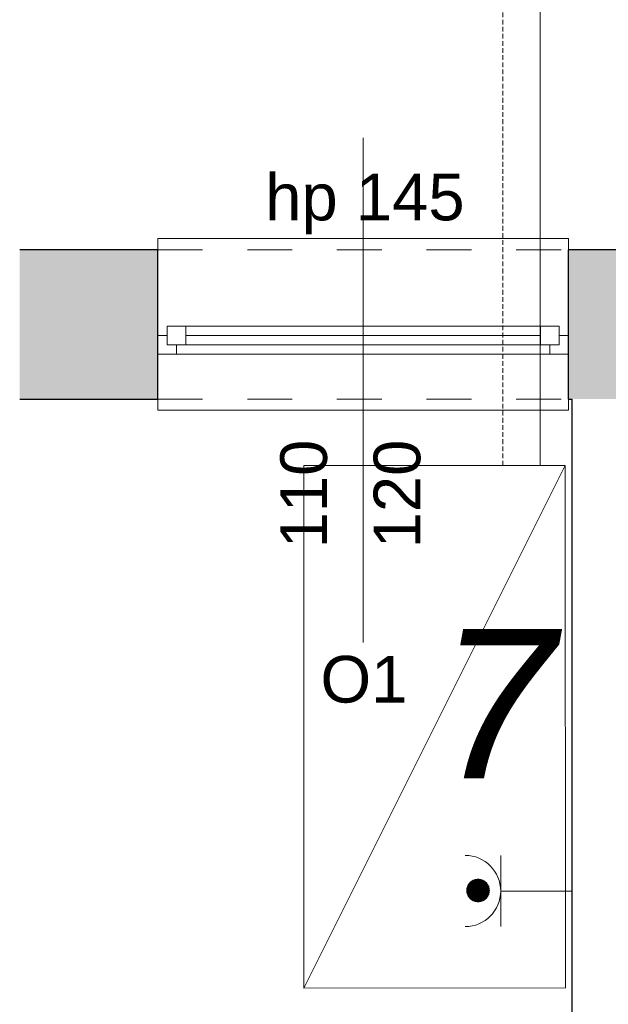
# Model space of a CAD drawing. Header units: centimetres. Extents: x -25572 to 23555, y -2435 to 15405.
# Tile 72 of 134: x 7980 to 8138, y 4689 to 4953. Entities that reach past the tile are written whole.
import ezdxf

# ---------------------------------------------------------------- set-up
doc = ezdxf.new("R2010")
doc.units = ezdxf.units.CM
doc.header["$MEASUREMENT"] = 0
doc.linetypes.add('DASHED', pattern=[1.905, 1.27, -0.635])
doc.linetypes.add('Przerywana', pattern=[24, 12, -12])
for name, color, linetype, lineweight in [('820-G Rysunki Obrazki_Nr_pióra__1', 7, 'Continuous', 13), ('820-G Rysunki Obrazki_Nr_pióra__10', 7, 'Continuous', 13), ('820-G Rysunki Obrazki_Nr_pióra__20', 1, 'Continuous', 13), ('820-G Rysunki Obrazki_Nr_pióra__4', 7, 'Continuous', 13), ('Nowe_210-A Pomieszczenia_Nr_pióra__41', 7, 'Continuous', 15), ('Nowe_220-A Ściany_Nr_pióra__19', 255, 'Continuous', 0), ('Nowe_220-A Ściany_Nr_pióra__23', 7, 'Continuous', 15), ('Nowe_220-A Ściany_Nr_pióra__27', 7, 'Continuous', 25), ('Nowe_220-A Ściany_Nr_pióra__3', 7, 'Continuous', 13), ('Nowe_220-A Ściany_Nr_pióra__7', 7, 'Continuous', 13)]:
    doc.layers.add(name, color=color, linetype=linetype, lineweight=lineweight)
for name, color, linetype, lineweight, true_color in [('820-G Rysunki Obrazki_Nr_pióra__5', 7, 'Continuous', 13, 0x40a5ff), ('Nowe_199-Z Wymiary i opisy_Nr_pióra__81', 7, 'Continuous', 13, 0x6a6a6a), ('Nowe_220-A Ściany_Nr_pióra__45', 7, 'Continuous', 15, 0x40a5ff)]:
    doc.layers.add(name, color=color, linetype=linetype, lineweight=lineweight, true_color=true_color)
doc.styles.add('STYL_AUTOMATYCZNY_5', font='arial.ttf')
doc.styles.add('STYL_AUTOMATYCZNY_6', font='arial.ttf')

msp = doc.modelspace()

# ---------------------------------------------------------------- hatches: boundary and pattern name
at = {"layer": '820-G Rysunki Obrazki_Nr_pióra__1', "linetype": 'Continuous', "lineweight": 13}
for points in [[(8100.39, 4718.48), (8100.31, 4718.73), (8100.39, 4720.55)], [(8100.31, 4718.73), (8100.31, 4720.3), (8100.39, 4720.55)], [(8100.49, 4718.24), (8100.39, 4718.48), (8100.49, 4720.8)], [(8100.39, 4718.48), (8100.39, 4720.55), (8100.49, 4720.8)], [(8100.61, 4718), (8100.49, 4718.24), (8100.61, 4721.03)], [(8100.49, 4718.24), (8100.49, 4720.8), (8100.61, 4721.03)], [(8100.75, 4717.78), (8100.61, 4718), (8100.75, 4721.25)], [(8100.61, 4718), (8100.61, 4721.03), (8100.75, 4721.25)], [(8100.91, 4717.57), (8100.75, 4717.78), (8100.91, 4721.46)], [(8100.75, 4717.78), (8100.75, 4721.25), (8100.91, 4721.46)], [(8101.09, 4717.37), (8100.91, 4717.57), (8101.09, 4721.66)], [(8100.91, 4717.57), (8100.91, 4721.46), (8101.09, 4721.66)], [(8101.29, 4717.2), (8101.09, 4717.37), (8101.29, 4721.84)], [(8101.09, 4717.37), (8101.09, 4721.66), (8101.29, 4721.84)], [(8101.49, 4717.03), (8101.29, 4717.2), (8101.49, 4722)], [(8101.29, 4717.2), (8101.29, 4721.84), (8101.49, 4722)], [(8101.72, 4716.89), (8101.49, 4717.03), (8101.72, 4722.14)], [(8101.49, 4717.03), (8101.49, 4722), (8101.72, 4722.14)], [(8101.95, 4716.77), (8101.72, 4716.89), (8101.95, 4722.26)], [(8101.72, 4716.89), (8101.72, 4722.14), (8101.95, 4722.26)], [(8102.2, 4716.67), (8101.95, 4716.77), (8102.2, 4722.36)], [(8101.95, 4716.77), (8101.95, 4722.26), (8102.2, 4722.36)], [(8102.45, 4716.59), (8102.2, 4716.67), (8102.45, 4722.44)], [(8102.2, 4716.67), (8102.2, 4722.36), (8102.45, 4722.44)], [(8102.71, 4716.53), (8102.45, 4716.59), (8102.71, 4722.5)], [(8102.45, 4716.59), (8102.45, 4722.44), (8102.71, 4722.5)], [(8102.97, 4716.5), (8102.71, 4716.53), (8102.97, 4722.53)], [(8102.71, 4716.53), (8102.71, 4722.5), (8102.97, 4722.53)], [(8103.23, 4716.49), (8102.97, 4716.5), (8103.23, 4722.55)], [(8102.97, 4716.5), (8102.97, 4722.53), (8103.23, 4722.55)], [(8103.23, 4716.49), (8103.23, 4722.55), (8103.5, 4722.53)], [(8103.5, 4716.5), (8103.23, 4716.49), (8103.5, 4722.53)], [(8103.5, 4716.5), (8103.5, 4722.53), (8103.76, 4722.5)], [(8103.76, 4716.53), (8103.5, 4716.5), (8103.76, 4722.5)], [(8103.76, 4716.53), (8103.76, 4722.5), (8104.02, 4722.44)], [(8104.02, 4716.59), (8103.76, 4716.53), (8104.02, 4722.44)], [(8104.02, 4716.59), (8104.02, 4722.44), (8104.27, 4722.36)], [(8104.27, 4716.67), (8104.02, 4716.59), (8104.27, 4722.36)], [(8104.27, 4716.67), (8104.27, 4722.36), (8104.51, 4722.26)], [(8104.51, 4716.77), (8104.27, 4716.67), (8104.51, 4722.26)], [(8104.51, 4716.77), (8104.51, 4722.26), (8104.75, 4722.14)], [(8104.75, 4716.89), (8104.51, 4716.77), (8104.75, 4722.14)], [(8104.75, 4716.89), (8104.75, 4722.14), (8104.97, 4722)], [(8104.97, 4717.03), (8104.75, 4716.89), (8104.97, 4722)], [(8104.97, 4717.03), (8104.97, 4722), (8105.18, 4721.84)], [(8105.18, 4717.2), (8104.97, 4717.03), (8105.18, 4721.84)], [(8105.18, 4717.2), (8105.18, 4721.84), (8105.38, 4721.66)], [(8105.38, 4717.37), (8105.18, 4717.2), (8105.38, 4721.66)], [(8105.38, 4717.37), (8105.38, 4721.66), (8105.55, 4721.46)], [(8105.55, 4717.57), (8105.38, 4717.37), (8105.55, 4721.46)], [(8105.55, 4717.57), (8105.55, 4721.46), (8105.71, 4721.25)], [(8105.71, 4717.78), (8105.55, 4717.57), (8105.71, 4721.25)], [(8105.71, 4717.78), (8105.71, 4721.25), (8105.86, 4721.03)], [(8105.86, 4718), (8105.71, 4717.78), (8105.86, 4721.03)], [(8105.86, 4718), (8105.86, 4721.03), (8105.98, 4720.8)], [(8105.98, 4718.24), (8105.86, 4718), (8105.98, 4720.8)], [(8105.98, 4718.24), (8105.98, 4720.8), (8106.08, 4720.55)], [(8106.08, 4718.48), (8105.98, 4718.24), (8106.08, 4720.55)], [(8106.08, 4718.48), (8106.08, 4720.55), (8106.16, 4720.3)], [(8100.25, 4718.99), (8100.21, 4719.25), (8100.25, 4720.04)], [(8100.21, 4719.25), (8100.21, 4719.78), (8100.25, 4720.04)], [(8100.31, 4718.73), (8100.25, 4718.99), (8100.31, 4720.3)], [(8100.25, 4718.99), (8100.25, 4720.04), (8100.31, 4720.3)], [(8106.16, 4718.73), (8106.08, 4718.48), (8106.16, 4720.3)], [(8106.16, 4718.73), (8106.16, 4720.3), (8106.22, 4720.04)], [(8106.22, 4718.99), (8106.16, 4718.73), (8106.22, 4720.04)], [(8106.22, 4718.99), (8106.22, 4720.04), (8106.25, 4719.78)], [(8106.25, 4719.25), (8106.22, 4718.99), (8106.25, 4719.78)]]:
    msp.add_hatch(color=7, dxfattribs=at).paths.add_polyline_path(points)
at = {"layer": 'Nowe_220-A Ściany_Nr_pióra__19', "linetype": 'Continuous', "lineweight": 0}
for points in [[(7980.46, 4851.14), (8017.45, 4851.14), (8017.45, 4891.14), (7980.46, 4891.14)], [(8127.45, 4851.14), (8175.38, 4851.14), (8175.38, 4891.14), (8127.45, 4891.14)]]:
    msp.add_hatch(color=255, dxfattribs=at).paths.add_polyline_path(points)

# ---------------------------------------------------------------- linework, layer by layer
at = {"layer": '820-G Rysunki Obrazki_Nr_pióra__20', "color": 1, "linetype": 'Continuous', "lineweight": 13}
for points in [[(8119.9, 4833.37), (8119.9, 5021.84), (8165.38, 5021.84)], [(8126.65, 4693.37), (8126.56, 4833.37), (8056.56, 4833.37), (8056.56, 4693.37), (8126.65, 4693.42)], [(8056.56, 4693.37), (8126.56, 4833.37)]]:
    msp.add_lwpolyline(points, dxfattribs=at)
at = {"layer": '820-G Rysunki Obrazki_Nr_pióra__4', "color": 7, "linetype": 'Continuous', "lineweight": 13}
for p, q in [((8109.3, 4709.84), (8109.3, 4728.92)), ((8100.31, 4718.73), (8100.39, 4720.55)), ((8100.31, 4720.3), (8100.39, 4720.55)), ((8100.39, 4720.55), (8100.31, 4718.73)), ((8100.39, 4718.48), (8100.49, 4720.8)), ((8100.39, 4720.55), (8100.49, 4720.8)), ((8100.49, 4720.8), (8100.39, 4718.48)), ((8100.39, 4718.48), (8100.39, 4720.55)), ((8100.39, 4720.55), (8100.39, 4718.48)), ((8100.49, 4718.24), (8100.61, 4721.03)), ((8100.49, 4720.8), (8100.61, 4721.03)), ((8100.61, 4721.03), (8100.49, 4718.24)), ((8100.49, 4718.24), (8100.49, 4720.8)), ((8100.49, 4720.8), (8100.49, 4718.24)), ((8100.61, 4718), (8100.75, 4721.25)), ((8100.61, 4721.03), (8100.75, 4721.25)), ((8100.75, 4721.25), (8100.61, 4718)), ((8100.61, 4718), (8100.61, 4721.03)), ((8100.61, 4721.03), (8100.61, 4718)), ((8100.75, 4717.78), (8100.91, 4721.46)), ((8100.75, 4721.25), (8100.91, 4721.46)), ((8100.91, 4721.46), (8100.75, 4717.78)), ((8100.75, 4717.78), (8100.75, 4721.25)), ((8100.75, 4721.25), (8100.75, 4717.78)), ((8100.91, 4717.57), (8101.09, 4721.66)), ((8100.91, 4721.46), (8101.09, 4721.66)), ((8101.09, 4721.66), (8100.91, 4717.57)), ((8100.91, 4717.57), (8100.91, 4721.46)), ((8100.91, 4721.46), (8100.91, 4717.57)), ((8101.09, 4717.37), (8101.29, 4721.84)), ((8101.09, 4721.66), (8101.29, 4721.84)), ((8101.29, 4721.84), (8101.09, 4717.37)), ((8101.09, 4717.37), (8101.09, 4721.66)), ((8101.09, 4721.66), (8101.09, 4717.37)), ((8101.29, 4717.2), (8101.49, 4722)), ((8101.29, 4721.84), (8101.49, 4722)), ((8101.49, 4722), (8101.29, 4717.2)), ((8101.29, 4717.2), (8101.29, 4721.84)), ((8101.29, 4721.84), (8101.29, 4717.2)), ((8101.49, 4717.03), (8101.72, 4722.14)), ((8101.49, 4722), (8101.72, 4722.14)), ((8101.72, 4722.14), (8101.49, 4717.03)), ((8101.49, 4717.03), (8101.49, 4722)), ((8101.49, 4722), (8101.49, 4717.03)), ((8101.72, 4716.89), (8101.95, 4722.26)), ((8101.72, 4722.14), (8101.95, 4722.26)), ((8101.95, 4722.26), (8101.72, 4716.89)), ((8101.72, 4716.89), (8101.72, 4722.14)), ((8101.72, 4722.14), (8101.72, 4716.89)), ((8101.95, 4716.77), (8102.2, 4722.36)), ((8101.95, 4722.26), (8102.2, 4722.36)), ((8102.2, 4722.36), (8101.95, 4716.77)), ((8101.95, 4716.77), (8101.95, 4722.26)), ((8101.95, 4722.26), (8101.95, 4716.77)), ((8102.2, 4716.67), (8102.45, 4722.44)), ((8102.2, 4722.36), (8102.45, 4722.44)), ((8102.45, 4722.44), (8102.2, 4716.67)), ((8102.2, 4716.67), (8102.2, 4722.36)), ((8102.2, 4722.36), (8102.2, 4716.67)), ((8102.45, 4716.59), (8102.71, 4722.5)), ((8102.45, 4722.44), (8102.71, 4722.5)), ((8102.71, 4722.5), (8102.45, 4716.59)), ((8102.45, 4716.59), (8102.45, 4722.44)), ((8102.45, 4722.44), (8102.45, 4716.59)), ((8102.71, 4716.53), (8102.97, 4722.53)), ((8102.71, 4722.5), (8102.97, 4722.53)), ((8102.97, 4722.53), (8102.71, 4716.53)), ((8102.71, 4716.53), (8102.71, 4722.5)), ((8102.71, 4722.5), (8102.71, 4716.53)), ((8102.97, 4716.5), (8103.23, 4722.55)), ((8102.97, 4722.53), (8103.23, 4722.55)), ((8103.23, 4722.55), (8102.97, 4716.5)), ((8102.97, 4716.5), (8102.97, 4722.53)), ((8102.97, 4722.53), (8102.97, 4716.5)), ((8103.23, 4722.55), (8103.5, 4722.53)), ((8103.23, 4716.49), (8103.23, 4722.55)), ((8103.23, 4722.55), (8103.23, 4716.49)), ((8103.23, 4716.49), (8103.5, 4722.53)), ((8103.5, 4722.53), (8103.23, 4716.49)), ((8103.5, 4722.53), (8103.76, 4722.5)), ((8103.5, 4716.5), (8103.5, 4722.53)), ((8103.5, 4722.53), (8103.5, 4716.5)), ((8103.5, 4716.5), (8103.76, 4722.5)), ((8103.76, 4722.5), (8103.5, 4716.5)), ((8103.76, 4722.5), (8104.02, 4722.44)), ((8103.76, 4716.53), (8103.76, 4722.5)), ((8103.76, 4722.5), (8103.76, 4716.53)), ((8103.76, 4716.53), (8104.02, 4722.44)), ((8104.02, 4722.44), (8103.76, 4716.53)), ((8104.02, 4722.44), (8104.27, 4722.36)), ((8104.02, 4716.59), (8104.02, 4722.44)), ((8104.02, 4722.44), (8104.02, 4716.59)), ((8104.02, 4716.59), (8104.27, 4722.36)), ((8104.27, 4722.36), (8104.02, 4716.59)), ((8104.27, 4722.36), (8104.51, 4722.26)), ((8104.27, 4716.67), (8104.27, 4722.36)), ((8104.27, 4722.36), (8104.27, 4716.67)), ((8104.27, 4716.67), (8104.51, 4722.26)), ((8104.51, 4722.26), (8104.27, 4716.67)), ((8104.51, 4722.26), (8104.75, 4722.14)), ((8104.51, 4716.77), (8104.51, 4722.26)), ((8104.51, 4722.26), (8104.51, 4716.77)), ((8104.51, 4716.77), (8104.75, 4722.14)), ((8104.75, 4722.14), (8104.51, 4716.77)), ((8104.75, 4722.14), (8104.97, 4722)), ((8104.75, 4716.89), (8104.75, 4722.14)), ((8104.75, 4722.14), (8104.75, 4716.89)), ((8104.75, 4716.89), (8104.97, 4722)), ((8104.97, 4722), (8104.75, 4716.89)), ((8104.97, 4722), (8105.18, 4721.84)), ((8104.97, 4717.03), (8104.97, 4722)), ((8104.97, 4722), (8104.97, 4717.03)), ((8104.97, 4717.03), (8105.18, 4721.84)), ((8105.18, 4721.84), (8104.97, 4717.03)), ((8105.18, 4721.84), (8105.38, 4721.66)), ((8105.18, 4717.2), (8105.18, 4721.84)), ((8105.18, 4721.84), (8105.18, 4717.2)), ((8105.18, 4717.2), (8105.38, 4721.66)), ((8105.38, 4721.66), (8105.18, 4717.2)), ((8105.38, 4721.66), (8105.55, 4721.46)), ((8105.38, 4717.37), (8105.38, 4721.66)), ((8105.38, 4721.66), (8105.38, 4717.37)), ((8105.38, 4717.37), (8105.55, 4721.46)), ((8105.55, 4721.46), (8105.38, 4717.37)), ((8105.55, 4721.46), (8105.71, 4721.25)), ((8105.55, 4717.57), (8105.55, 4721.46)), ((8105.55, 4721.46), (8105.55, 4717.57)), ((8105.55, 4717.57), (8105.71, 4721.25)), ((8105.71, 4721.25), (8105.55, 4717.57)), ((8105.71, 4721.25), (8105.86, 4721.03)), ((8105.71, 4717.78), (8105.71, 4721.25)), ((8105.71, 4721.25), (8105.71, 4717.78)), ((8105.71, 4717.78), (8105.86, 4721.03)), ((8105.86, 4721.03), (8105.71, 4717.78)), ((8105.86, 4721.03), (8105.98, 4720.8)), ((8105.86, 4718), (8105.86, 4721.03)), ((8105.86, 4721.03), (8105.86, 4718)), ((8105.86, 4718), (8105.98, 4720.8)), ((8105.98, 4720.8), (8105.86, 4718)), ((8105.98, 4720.8), (8106.08, 4720.55)), ((8105.98, 4718.24), (8105.98, 4720.8)), ((8105.98, 4720.8), (8105.98, 4718.24)), ((8105.98, 4718.24), (8106.08, 4720.55)), ((8106.08, 4720.55), (8105.98, 4718.24)), ((8106.08, 4720.55), (8106.16, 4720.3)), ((8106.08, 4718.48), (8106.08, 4720.55)), ((8106.08, 4720.55), (8106.08, 4718.48)), ((8100.2, 4719.52), (8100.21, 4719.78)), ((8100.21, 4719.25), (8100.2, 4719.52)), ((8100.21, 4719.25), (8100.25, 4720.04)), ((8100.21, 4719.78), (8100.25, 4720.04)), ((8100.25, 4720.04), (8100.21, 4719.25)), ((8100.21, 4719.25), (8100.21, 4719.78)), ((8100.21, 4719.78), (8100.21, 4719.25)), ((8100.25, 4718.99), (8100.21, 4719.25)), ((8100.25, 4718.99), (8100.31, 4720.3)), ((8100.25, 4720.04), (8100.31, 4720.3)), ((8100.31, 4720.3), (8100.25, 4718.99)), ((8100.25, 4718.99), (8100.25, 4720.04)), ((8100.25, 4720.04), (8100.25, 4718.99)), ((8100.31, 4718.73), (8100.25, 4718.99)), ((8100.31, 4718.73), (8100.31, 4720.3)), ((8100.31, 4720.3), (8100.31, 4718.73)), ((8100.39, 4718.48), (8100.31, 4718.73)), ((8100.49, 4718.24), (8100.39, 4718.48)), ((8100.61, 4718), (8100.49, 4718.24)), ((8100.75, 4717.78), (8100.61, 4718)), ((8105.86, 4718), (8105.71, 4717.78)), ((8105.98, 4718.24), (8105.86, 4718)), ((8106.08, 4718.48), (8105.98, 4718.24)), ((8106.08, 4718.48), (8106.16, 4720.3)), ((8106.16, 4720.3), (8106.08, 4718.48)), ((8106.16, 4718.73), (8106.08, 4718.48)), ((8106.16, 4720.3), (8106.22, 4720.04)), ((8106.16, 4718.73), (8106.16, 4720.3)), ((8106.16, 4720.3), (8106.16, 4718.73)), ((8106.16, 4718.73), (8106.22, 4720.04)), ((8106.22, 4720.04), (8106.16, 4718.73)), ((8106.22, 4718.99), (8106.16, 4718.73)), ((8106.22, 4720.04), (8106.25, 4719.78)), ((8106.22, 4718.99), (8106.22, 4720.04)), ((8106.22, 4720.04), (8106.22, 4718.99)), ((8106.22, 4718.99), (8106.25, 4719.78)), ((8106.25, 4719.78), (8106.22, 4718.99)), ((8106.25, 4719.25), (8106.22, 4718.99)), ((8106.25, 4719.78), (8106.26, 4719.52)), ((8106.25, 4719.25), (8106.25, 4719.78)), ((8106.25, 4719.78), (8106.25, 4719.25)), ((8106.26, 4719.52), (8106.25, 4719.25)), ((8109.3, 4719.38), (8128.38, 4719.38)), ((8100.91, 4717.57), (8100.75, 4717.78)), ((8101.09, 4717.37), (8100.91, 4717.57)), ((8101.29, 4717.2), (8101.09, 4717.37)), ((8101.49, 4717.03), (8101.29, 4717.2)), ((8101.72, 4716.89), (8101.49, 4717.03)), ((8101.95, 4716.77), (8101.72, 4716.89)), ((8102.2, 4716.67), (8101.95, 4716.77)), ((8102.45, 4716.59), (8102.2, 4716.67)), ((8102.71, 4716.53), (8102.45, 4716.59)), ((8102.97, 4716.5), (8102.71, 4716.53)), ((8103.23, 4716.49), (8102.97, 4716.5)), ((8103.5, 4716.5), (8103.23, 4716.49)), ((8103.76, 4716.53), (8103.5, 4716.5)), ((8104.02, 4716.59), (8103.76, 4716.53)), ((8104.27, 4716.67), (8104.02, 4716.59)), ((8104.51, 4716.77), (8104.27, 4716.67)), ((8104.75, 4716.89), (8104.51, 4716.77)), ((8104.97, 4717.03), (8104.75, 4716.89)), ((8105.18, 4717.2), (8104.97, 4717.03)), ((8105.38, 4717.37), (8105.18, 4717.2)), ((8105.55, 4717.57), (8105.38, 4717.37)), ((8105.71, 4717.78), (8105.55, 4717.57))]:
    msp.add_line(p, q, dxfattribs=at)
for points in [[(8100.31, 4718.73), (8100.39, 4720.55), (8100.39, 4718.48)], [(8100.31, 4720.3), (8100.39, 4720.55), (8100.31, 4718.73)], [(8100.39, 4718.48), (8100.49, 4720.8), (8100.49, 4718.24)], [(8100.39, 4720.55), (8100.49, 4720.8), (8100.39, 4718.48)], [(8100.49, 4718.24), (8100.61, 4721.03), (8100.61, 4718)], [(8100.49, 4720.8), (8100.61, 4721.03), (8100.49, 4718.24)], [(8100.61, 4718), (8100.75, 4721.25), (8100.75, 4717.78)], [(8100.61, 4721.03), (8100.75, 4721.25), (8100.61, 4718)], [(8100.75, 4717.78), (8100.91, 4721.46), (8100.91, 4717.57)], [(8100.75, 4721.25), (8100.91, 4721.46), (8100.75, 4717.78)], [(8100.91, 4717.57), (8101.09, 4721.66), (8101.09, 4717.37)], [(8100.91, 4721.46), (8101.09, 4721.66), (8100.91, 4717.57)], [(8101.09, 4717.37), (8101.29, 4721.84), (8101.29, 4717.2)], [(8101.09, 4721.66), (8101.29, 4721.84), (8101.09, 4717.37)], [(8101.29, 4717.2), (8101.49, 4722), (8101.49, 4717.03)], [(8101.29, 4721.84), (8101.49, 4722), (8101.29, 4717.2)], [(8101.49, 4717.03), (8101.72, 4722.14), (8101.72, 4716.89)], [(8101.49, 4722), (8101.72, 4722.14), (8101.49, 4717.03)], [(8101.72, 4716.89), (8101.95, 4722.26), (8101.95, 4716.77)], [(8101.72, 4722.14), (8101.95, 4722.26), (8101.72, 4716.89)], [(8101.95, 4716.77), (8102.2, 4722.36), (8102.2, 4716.67)], [(8101.95, 4722.26), (8102.2, 4722.36), (8101.95, 4716.77)], [(8102.2, 4716.67), (8102.45, 4722.44), (8102.45, 4716.59)], [(8102.2, 4722.36), (8102.45, 4722.44), (8102.2, 4716.67)], [(8102.45, 4716.59), (8102.71, 4722.5), (8102.71, 4716.53)], [(8102.45, 4722.44), (8102.71, 4722.5), (8102.45, 4716.59)], [(8102.71, 4716.53), (8102.97, 4722.53), (8102.97, 4716.5)], [(8102.71, 4722.5), (8102.97, 4722.53), (8102.71, 4716.53)], [(8102.97, 4716.5), (8103.23, 4722.55), (8103.23, 4716.49)], [(8102.97, 4722.53), (8103.23, 4722.55), (8102.97, 4716.5)], [(8103.23, 4722.55), (8103.5, 4722.53), (8103.23, 4716.49)], [(8103.23, 4716.49), (8103.5, 4722.53), (8103.5, 4716.5)], [(8103.5, 4722.53), (8103.76, 4722.5), (8103.5, 4716.5)], [(8103.5, 4716.5), (8103.76, 4722.5), (8103.76, 4716.53)], [(8103.76, 4722.5), (8104.02, 4722.44), (8103.76, 4716.53)], [(8103.76, 4716.53), (8104.02, 4722.44), (8104.02, 4716.59)], [(8104.02, 4722.44), (8104.27, 4722.36), (8104.02, 4716.59)], [(8104.02, 4716.59), (8104.27, 4722.36), (8104.27, 4716.67)], [(8104.27, 4722.36), (8104.51, 4722.26), (8104.27, 4716.67)], [(8104.27, 4716.67), (8104.51, 4722.26), (8104.51, 4716.77)], [(8104.51, 4722.26), (8104.75, 4722.14), (8104.51, 4716.77)], [(8104.51, 4716.77), (8104.75, 4722.14), (8104.75, 4716.89)], [(8104.75, 4722.14), (8104.97, 4722), (8104.75, 4716.89)], [(8104.75, 4716.89), (8104.97, 4722), (8104.97, 4717.03)], [(8104.97, 4722), (8105.18, 4721.84), (8104.97, 4717.03)], [(8104.97, 4717.03), (8105.18, 4721.84), (8105.18, 4717.2)], [(8105.18, 4721.84), (8105.38, 4721.66), (8105.18, 4717.2)], [(8105.18, 4717.2), (8105.38, 4721.66), (8105.38, 4717.37)], [(8105.38, 4721.66), (8105.55, 4721.46), (8105.38, 4717.37)], [(8105.38, 4717.37), (8105.55, 4721.46), (8105.55, 4717.57)], [(8105.55, 4721.46), (8105.71, 4721.25), (8105.55, 4717.57)], [(8105.55, 4717.57), (8105.71, 4721.25), (8105.71, 4717.78)], [(8105.71, 4721.25), (8105.86, 4721.03), (8105.71, 4717.78)], [(8105.71, 4717.78), (8105.86, 4721.03), (8105.86, 4718)], [(8105.86, 4721.03), (8105.98, 4720.8), (8105.86, 4718)], [(8105.86, 4718), (8105.98, 4720.8), (8105.98, 4718.24)], [(8105.98, 4720.8), (8106.08, 4720.55), (8105.98, 4718.24)], [(8105.98, 4718.24), (8106.08, 4720.55), (8106.08, 4718.48)], [(8106.08, 4720.55), (8106.16, 4720.3), (8106.08, 4718.48)], [(8100.2, 4719.52), (8100.21, 4719.78), (8100.21, 4719.25)], [(8100.21, 4719.25), (8100.25, 4720.04), (8100.25, 4718.99)], [(8100.21, 4719.78), (8100.25, 4720.04), (8100.21, 4719.25)], [(8100.25, 4718.99), (8100.31, 4720.3), (8100.31, 4718.73)], [(8100.25, 4720.04), (8100.31, 4720.3), (8100.25, 4718.99)], [(8106.08, 4718.48), (8106.16, 4720.3), (8106.16, 4718.73)], [(8106.16, 4720.3), (8106.22, 4720.04), (8106.16, 4718.73)], [(8106.16, 4718.73), (8106.22, 4720.04), (8106.22, 4718.99)], [(8106.22, 4720.04), (8106.25, 4719.78), (8106.22, 4718.99)], [(8106.22, 4718.99), (8106.25, 4719.78), (8106.25, 4719.25)], [(8106.25, 4719.78), (8106.26, 4719.52), (8106.25, 4719.25)]]:
    msp.add_lwpolyline(points, close=True, dxfattribs=at)
msp.add_arc((8099.76, 4719.38), 9.54, 270, 90, dxfattribs=at)
at = {"layer": '820-G Rysunki Obrazki_Nr_pióra__5', "color": 161, "linetype": 'DASHED', "lineweight": 13, "true_color": 0x40a5ff}
msp.add_lwpolyline([(8109.9, 4833.37), (8109.9, 5031.84), (8165.38, 5031.84)], dxfattribs=at)
at = {"layer": 'Nowe_220-A Ściany_Nr_pióra__23', "color": 7, "linetype": 'Continuous', "lineweight": 15}
for p, q in [((8019.95, 4870.64), (8024.95, 4870.64)), ((8019.95, 4865.64), (8019.95, 4870.64)), ((8024.95, 4870.64), (8024.95, 4865.64)), ((8024.95, 4870.64), (8119.95, 4870.64)), ((8119.95, 4865.64), (8119.95, 4870.64)), ((8119.95, 4870.64), (8124.95, 4870.64)), ((8124.95, 4870.64), (8124.95, 4865.64)), ((8017.45, 4868.14), (8019.95, 4868.14)), ((8019.95, 4868.14), (8019.95, 4865.64)), ((8019.95, 4865.64), (8022.45, 4865.64)), ((8024.95, 4865.64), (8019.95, 4865.64)), ((8022.45, 4865.64), (8022.45, 4863.14)), ((8024.95, 4868.14), (8119.95, 4868.14)), ((8119.95, 4865.64), (8024.95, 4865.64)), ((8124.95, 4865.64), (8119.95, 4865.64)), ((8122.45, 4863.14), (8122.45, 4865.64)), ((8122.45, 4865.64), (8124.95, 4865.64)), ((8124.95, 4865.64), (8124.95, 4868.14)), ((8124.95, 4868.14), (8127.45, 4868.14)), ((8022.45, 4863.14), (8017.45, 4863.14)), ((8127.45, 4863.14), (8122.45, 4863.14))]:
    msp.add_line(p, q, dxfattribs=at)
at = {"layer": 'Nowe_220-A Ściany_Nr_pióra__27', "color": 7, "linetype": 'Continuous', "lineweight": 25}
for p, q in [((8017.45, 4868.14), (8017.45, 4891.14)), ((8017.45, 4868.14), (8017.45, 4891.14)), ((8127.45, 4868.14), (8127.45, 4891.14)), ((8127.45, 4868.14), (8127.45, 4891.14)), ((8017.45, 4863.14), (8017.45, 4868.14)), ((8017.45, 4863.14), (8017.45, 4868.14)), ((8017.45, 4863.14), (8017.45, 4868.14)), ((8127.45, 4863.14), (8127.45, 4868.14)), ((8127.45, 4863.14), (8127.45, 4868.14)), ((8127.45, 4863.14), (8127.45, 4868.14)), ((8017.45, 4851.14), (8017.45, 4863.14)), ((8017.45, 4851.14), (8017.45, 4863.14)), ((8127.45, 4851.14), (8127.45, 4863.14)), ((8127.45, 4851.14), (8127.45, 4863.14))]:
    msp.add_line(p, q, dxfattribs=at)
for points in [[(8017.45, 4891.14), (7980.46, 4891.14)], [(8141.38, 4891.14), (8127.45, 4891.14)], [(7980.46, 4851.14), (8017.45, 4851.14)], [(8127.45, 4851.14), (8128.38, 4851.14)], [(8128.38, 4851.14), (8128.38, 4373.14)]]:
    msp.add_lwpolyline(points, dxfattribs=at)
at = {"layer": 'Nowe_220-A Ściany_Nr_pióra__3', "color": 7, "linetype": 'Continuous', "lineweight": 13}
for p, q in [((8017.45, 4891.14), (8017.45, 4894.14)), ((8017.45, 4894.14), (8127.45, 4894.14)), ((8127.45, 4894.14), (8127.45, 4891.14)), ((8024.95, 4870.64), (8119.95, 4870.64)), ((8122.45, 4863.14), (8022.45, 4863.14)), ((8017.45, 4851.14), (8017.45, 4848.14)), ((8127.45, 4848.14), (8127.45, 4851.14)), ((8017.45, 4848.14), (8127.45, 4848.14))]:
    msp.add_line(p, q, dxfattribs=at)
at = {"layer": 'Nowe_220-A Ściany_Nr_pióra__3', "color": 7, "linetype": 'Przerywana', "lineweight": 13}
for p, q in [((8017.45, 4891.14), (8127.45, 4891.14)), ((8017.45, 4851.14), (8127.45, 4851.14))]:
    msp.add_line(p, q, dxfattribs=at)
at = {"layer": 'Nowe_220-A Ściany_Nr_pióra__45', "color": 161, "linetype": 'Continuous', "lineweight": 15, "true_color": 0x40a5ff}
msp.add_line((8072.45, 4785.96), (8072.45, 4921.14), dxfattribs=at)

# ---------------------------------------------------------------- texts
at = {"layer": '820-G Rysunki Obrazki_Nr_pióra__10', "color": 7, "linetype": 'Continuous', "lineweight": 13, "insert": (8092.95, 4749.53), "char_height": 40, "attachment_point": 7, "style": 'STYL_AUTOMATYCZNY_5'}
msp.add_mtext('\\A1;{\\pql;\\fArial|b0|i1|c238|p0;\\W1.000000;7}', dxfattribs=at)
at = {"layer": 'Nowe_199-Z Wymiary i opisy_Nr_pióra__81', "color": 251, "linetype": 'Continuous', "lineweight": 13, "true_color": 0x6a6a6a, "insert": (8108.2, 4789.53), "char_height": 40, "attachment_point": 2, "style": 'STYL_AUTOMATYCZNY_5'}
msp.add_mtext('\\A1;{\\pqc;\\fArial|b0|i1|c238|p0;\\W1.000000;7}', dxfattribs=at)
at = {"layer": 'Nowe_210-A Pomieszczenia_Nr_pióra__41', "color": 7, "linetype": 'Continuous', "lineweight": 15, "insert": (7969.31, 4987.54), "char_height": 15, "attachment_point": 2, "style": 'STYL_AUTOMATYCZNY_6'}
msp.add_mtext('\\A1;{\\pqc;\\pt0,25;\\fArial|b0|i0|c238|p0;\\W1.000000;0.02\\fArial|b0|i0|c238|p0;\\W1.000000;\\A1{\\H.66x;\\S^  ;}\\fArial|b0|i0|c238|p0;\\W1.000000;\\fArial|b0|i0|c238|p0;\\W1.000000;\\A1{\\H.66x;\\S^  ;}}', dxfattribs=at)
at = {"layer": 'Nowe_220-A Ściany_Nr_pióra__7', "color": 7, "linetype": 'Continuous', "lineweight": 13, "char_height": 12.5, "attachment_point": 7, "style": 'STYL_AUTOMATYCZNY_6'}
for s, insert in [('\\A1;{\\pql;\\pt0;\\fArial|b0|i0|c238|p0;\\W1.000000;hp 145\\fArial|b0|i0|c238|p0;\\W1.000000;\\A1{\\H.66x;\\S^  ;}\\fArial|b0|i0|c238|p0;\\W1.000000;\\fArial|b0|i0|c238|p0;\\W1.000000;}', (8046.23, 4895.23)), ('\\A1;{\\pql;\\pt0;\\fArial|b0|i0|c238|p0;\\W1.000000;O1\\fArial|b0|i0|c238|p0;\\W1.000000;\\fArial|b0|i0|c238|p0;\\W1.000000;\\fArial|b0|i0|c238|p0;\\W1.000000;}', (8061.02, 4769.68))]:
    msp.add_mtext(s, dxfattribs=dict(at, insert=insert))
at = {"layer": 'Nowe_220-A Ściany_Nr_pióra__7', "color": 7, "linetype": 'Continuous', "lineweight": 13, "char_height": 12.5, "attachment_point": 7, "rotation": 90, "style": 'STYL_AUTOMATYCZNY_6'}
for s, insert in [('\\A1;{\\pql;\\pt0;\\fArial|b0|i0|c238|p0;\\W1.000000;110\\fArial|b0|i0|c238|p0;\\W1.000000;\\A1{\\H.66x;\\S^  ;}\\fArial|b0|i0|c238|p0;\\W1.000000;\\fArial|b0|i0|c238|p0;\\W1.000000;}', (8066.41, 4811.14)), ('\\A1;{\\pql;\\pt0;\\fArial|b0|i0|c238|p0;\\W1.000000;120\\fArial|b0|i0|c238|p0;\\W1.000000;\\A1{\\H.66x;\\S^  ;}\\fArial|b0|i0|c238|p0;\\W1.000000;\\fArial|b0|i0|c238|p0;\\W1.000000;}', (8091.41, 4811.14))]:
    msp.add_mtext(s, dxfattribs=dict(at, insert=insert))

doc.saveas('drawing.dxf')
